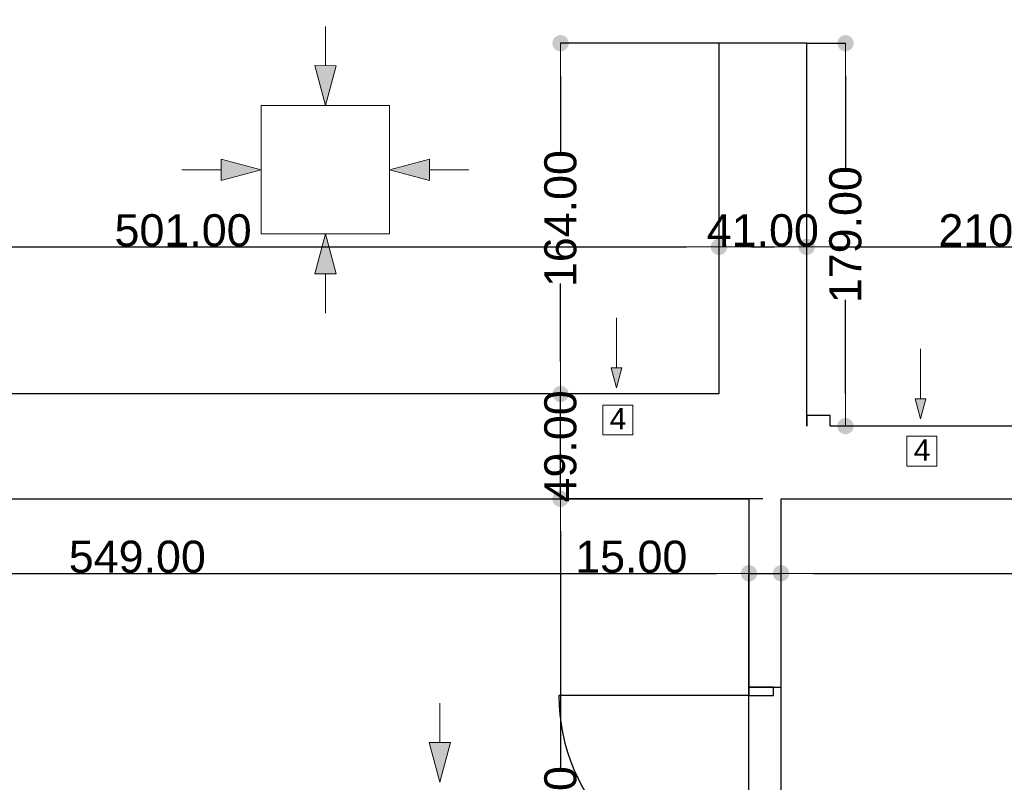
# Model space of a CAD drawing. Header units: millimetres. Extents: x -166872 to -65719, y 14266 to 44345.
# Tile 24 of 65: x -129317 to -124714, y 33754 to 37319. Entities that reach past the tile are written whole.
import ezdxf

# ---------------------------------------------------------------- set-up
doc = ezdxf.new("R2010")
doc.units = ezdxf.units.MM
doc.header["$MEASUREMENT"] = 0
for name, color, linetype in [('Drzwi', 7, 'Continuous'), ('Linia', 7, 'Continuous'), ('Słup', 7, 'Continuous'), ('Tekst', 7, 'Continuous'), ('Wymiary', 63, 'Continuous'), ('Ściana', 7, 'Continuous')]:
    doc.layers.add(name, color=color, linetype=linetype)
doc.styles.add('Arial', font='txt')
doc.dimstyles.new('GENERATED_STYLE__1', dxfattribs={"dimtxt": 150, "dimasz": 152, "dimexe": 0.18, "dimexo": 0, "dimgap": 0.09, "dimtad": 1, "dimtih": 1, "dimtoh": 1, "dimlfac": 0.1, "dimzin": 0, "dimdsep": 46, "dimtxsty": 'Arial', "dimblk": 'ARROWHEAD_11', "dimblk1": 'ARROWHEAD_11', "dimblk2": 'ARROWHEAD_11', "dimcen": 0.09, "dimclrd": 114, "dimclre": 114, "dimclrt": 114, "dimazin": 0, "dimtfac": 1, "dimtdec": 4, "dimtmove": 0, "dimatfit": 3, "dimfxl": 1, "dimtolj": 1, "dimtzin": 0, "dimarcsym": 0})
doc.dimstyles.new('GENERATED_STYLE__2', dxfattribs={"dimtxt": 150, "dimasz": 152, "dimexe": 0.18, "dimexo": 0, "dimgap": 0.09, "dimtad": 1, "dimlfac": 0.1, "dimzin": 0, "dimdsep": 46, "dimtxsty": 'Arial', "dimblk": 'ARROWHEAD_11', "dimblk1": 'ARROWHEAD_11', "dimblk2": 'ARROWHEAD_11', "dimcen": 0.09, "dimclrd": 114, "dimclre": 114, "dimclrt": 114, "dimazin": 0, "dimtfac": 1, "dimtdec": 4, "dimtmove": 0, "dimatfit": 3, "dimfxl": 1, "dimtolj": 1, "dimtzin": 0, "dimarcsym": 0})

# ---------------------------------------------------------------- blocks, each defined once
blk = doc.blocks.new('ARROWHEAD_11')
at = {"color": 0, "linetype": 'Continuous', "lineweight": 0}
blk.add_line((0, 0), (-1, 0), dxfattribs=at)
at = {"color": 0, "linetype": 'Continuous', "lineweight": 0, "const_width": 0.25, "flags": 128}
blk.add_lwpolyline([(-0.125, 0, 1), (0.125, 0, 1)], format="xyb", close=True, dxfattribs=at)
blk = doc.blocks.new('*D5691')
at = {"layer": 'Defpoints', "color": 0}
for p in [(-131398, 35079.3), (-125908, 34730.8), (-125908, 28394.3)]:
    blk.add_point(p, dxfattribs=at)
at = {"layer": 'Wymiary', "color": 114, "lineweight": -2}
for p, q in [((-131398, 35079.3), (-131398, 34730.6)), ((-131246, 34730.8), (-126060, 34730.8)), ((-125908, 28394.3), (-125908, 34731))]:
    blk.add_line(p, q, dxfattribs=at)
at = {"layer": 'Wymiary', "color": 114, "lineweight": -2, "xscale": 152, "yscale": 152, "zscale": 152, "rotation": 180}
blk.add_blockref('ARROWHEAD_11', (-131398, 34730.8), dxfattribs=at)
at = {"layer": 'Wymiary', "color": 114, "lineweight": -2, "xscale": 152, "yscale": 152, "zscale": 152}
blk.add_blockref('ARROWHEAD_11', (-125908, 34730.8), dxfattribs=at)
at = {"layer": 'Wymiary', "color": 114, "lineweight": 13, "insert": (-128766.8, 34807.5), "char_height": 150, "attachment_point": 5, "style": 'Arial'}
blk.add_mtext('\\A1;549.00', dxfattribs=at)
blk = doc.blocks.new('*D5692')
at = {"layer": 'Defpoints', "color": 0}
for p in [(-125758, 34730.8), (-125908, 28394.3), (-125758, 28394.3)]:
    blk.add_point(p, dxfattribs=at)
at = {"layer": 'Wymiary', "color": 114, "lineweight": -2}
for p, q in [((-126703.7, 34730.8), (-126212, 34730.8)), ((-126212, 34730.8), (-126060, 34730.8)), ((-125908, 28394.3), (-125908, 34731)), ((-125908, 34730.8), (-125758, 34730.8)), ((-125758, 28394.3), (-125758, 34731)), ((-125606, 34730.8), (-125454, 34730.8))]:
    blk.add_line(p, q, dxfattribs=at)
at = {"layer": 'Wymiary', "color": 114, "lineweight": -2, "xscale": 152, "yscale": 152, "zscale": 152}
blk.add_blockref('ARROWHEAD_11', (-125908, 34730.8), dxfattribs=at)
at = {"layer": 'Wymiary', "color": 114, "lineweight": -2, "xscale": 152, "yscale": 152, "zscale": 152, "rotation": 180}
blk.add_blockref('ARROWHEAD_11', (-125758, 34730.8), dxfattribs=at)
at = {"layer": 'Wymiary', "color": 114, "lineweight": 13, "insert": (-126457.9, 34807.5), "char_height": 150, "attachment_point": 5, "style": 'Arial'}
blk.add_mtext('\\A1;15.00', dxfattribs=at)
blk = doc.blocks.new('*D5693')
at = {"layer": 'Defpoints', "color": 0}
for p in [(-122048, 35079.3), (-122048, 34730.8), (-125758, 28394.3)]:
    blk.add_point(p, dxfattribs=at)
at = {"layer": 'Wymiary', "color": 114, "lineweight": -2}
for p, q in [((-122048, 35079.3), (-122048, 34730.6)), ((-125758, 28394.3), (-125758, 34731)), ((-125606, 34730.8), (-122200, 34730.8))]:
    blk.add_line(p, q, dxfattribs=at)
at = {"layer": 'Wymiary', "color": 114, "lineweight": -2, "xscale": 152, "yscale": 152, "zscale": 152, "rotation": 180}
blk.add_blockref('ARROWHEAD_11', (-125758, 34730.8), dxfattribs=at)
at = {"layer": 'Wymiary', "color": 114, "lineweight": -2, "xscale": 152, "yscale": 152, "zscale": 152}
blk.add_blockref('ARROWHEAD_11', (-122048, 34730.8), dxfattribs=at)
at = {"layer": 'Wymiary', "color": 114, "lineweight": 13, "insert": (-123903, 34807.5), "char_height": 150, "attachment_point": 5, "style": 'Arial'}
blk.add_mtext('\\A1;371.00', dxfattribs=at)
blk = doc.blocks.new('*D5807')
at = {"layer": 'Defpoints', "color": 0}
for p in [(-125638, 37209.3), (-125456.6, 37209.3), (-124793, 35419.3)]:
    blk.add_point(p, dxfattribs=at)
at = {"layer": 'Wymiary', "color": 114, "lineweight": -2}
for p, q in [((-125638, 37209.3), (-125456.5, 37209.3)), ((-125456.6, 37057.3), (-125456.6, 36618.5)), ((-125456.6, 35571.3), (-125456.6, 36010.2)), ((-124793, 35419.3), (-125456.8, 35419.3))]:
    blk.add_line(p, q, dxfattribs=at)
at = {"layer": 'Wymiary', "color": 114, "lineweight": -2, "xscale": 152, "yscale": 152, "zscale": 152}
for p, rotation in [((-125456.6, 37209.3), 90), ((-125456.6, 35419.3), 270)]:
    blk.add_blockref('ARROWHEAD_11', p, dxfattribs=dict(at, rotation=rotation))
at = {"layer": 'Wymiary', "color": 114, "lineweight": 13, "insert": (-125456.6, 36314.3), "char_height": 150, "attachment_point": 5, "rotation": 90, "style": 'Arial'}
blk.add_mtext('\\A1;179.00', dxfattribs=at)
blk = doc.blocks.new('*D5837')
at = {"layer": 'Defpoints', "color": 0}
for p in [(-131058, 37319.3), (-126048, 37209.3), (-126048, 36257.1)]:
    blk.add_point(p, dxfattribs=at)
at = {"layer": 'Wymiary', "color": 114, "lineweight": -2}
for p, q in [((-131058, 37319.3), (-131058, 36256.9)), ((-126048, 37209.3), (-126048, 36256.9)), ((-130906, 36257.1), (-126200, 36257.1))]:
    blk.add_line(p, q, dxfattribs=at)
at = {"layer": 'Wymiary', "color": 114, "lineweight": -2, "xscale": 152, "yscale": 152, "zscale": 152, "rotation": 180}
blk.add_blockref('ARROWHEAD_11', (-131058, 36257.1), dxfattribs=at)
at = {"layer": 'Wymiary', "color": 114, "lineweight": -2, "xscale": 152, "yscale": 152, "zscale": 152}
blk.add_blockref('ARROWHEAD_11', (-126048, 36257.1), dxfattribs=at)
at = {"layer": 'Wymiary', "color": 114, "lineweight": 13, "insert": (-128553, 36333.8), "char_height": 150, "attachment_point": 5, "style": 'Arial'}
blk.add_mtext('\\A1;501.00', dxfattribs=at)
blk = doc.blocks.new('*D5838')
at = {"layer": 'Defpoints', "color": 0}
for p in [(-126048, 37209.3), (-125638, 36257.1), (-125638, 36144.3)]:
    blk.add_point(p, dxfattribs=at)
at = {"layer": 'Wymiary', "color": 114, "lineweight": -2}
for p, q in [((-126048, 37209.3), (-126048, 36256.9)), ((-125896, 36257.1), (-125790, 36257.1)), ((-125638, 36144.3), (-125638, 36257.3))]:
    blk.add_line(p, q, dxfattribs=at)
at = {"layer": 'Wymiary', "color": 114, "lineweight": -2, "xscale": 152, "yscale": 152, "zscale": 152, "rotation": 180}
blk.add_blockref('ARROWHEAD_11', (-126048, 36257.1), dxfattribs=at)
at = {"layer": 'Wymiary', "color": 114, "lineweight": -2, "xscale": 152, "yscale": 152, "zscale": 152}
blk.add_blockref('ARROWHEAD_11', (-125638, 36257.1), dxfattribs=at)
at = {"layer": 'Wymiary', "color": 114, "lineweight": 13, "insert": (-125843, 36333.8), "char_height": 150, "attachment_point": 5, "style": 'Arial'}
blk.add_mtext('\\A1;41.00', dxfattribs=at)
blk = doc.blocks.new('*D5839')
at = {"layer": 'Defpoints', "color": 0}
for p in [(-123538, 37094.3), (-123538, 36257.1), (-125638, 36144.3)]:
    blk.add_point(p, dxfattribs=at)
at = {"layer": 'Wymiary', "color": 114, "lineweight": -2}
for p, q in [((-123538, 37094.3), (-123538, 36256.9)), ((-125638, 36144.3), (-125638, 36257.3)), ((-125486, 36257.1), (-123690, 36257.1))]:
    blk.add_line(p, q, dxfattribs=at)
at = {"layer": 'Wymiary', "color": 114, "lineweight": -2, "xscale": 152, "yscale": 152, "zscale": 152, "rotation": 180}
blk.add_blockref('ARROWHEAD_11', (-125638, 36257.1), dxfattribs=at)
at = {"layer": 'Wymiary', "color": 114, "lineweight": -2, "xscale": 152, "yscale": 152, "zscale": 152}
blk.add_blockref('ARROWHEAD_11', (-123538, 36257.1), dxfattribs=at)
at = {"layer": 'Wymiary', "color": 114, "lineweight": 13, "insert": (-124701.8, 36333.8), "char_height": 150, "attachment_point": 5, "style": 'Arial'}
blk.add_mtext('\\A1;210.00', dxfattribs=at)
blk = doc.blocks.new('*D6170')
at = {"layer": 'Defpoints', "color": 0}
for p in [(-126788.6, 35079.3), (-125843, 35079.3), (-126508, 31939.4)]:
    blk.add_point(p, dxfattribs=at)
at = {"layer": 'Wymiary', "color": 114, "lineweight": -2}
for p, q in [((-125843, 35079.3), (-126788.7, 35079.3)), ((-126788.6, 34927.3), (-126788.6, 33820.5)), ((-126788.6, 32091.4), (-126788.6, 33198.2)), ((-126508, 31939.4), (-126788.7, 31939.4))]:
    blk.add_line(p, q, dxfattribs=at)
at = {"layer": 'Wymiary', "color": 114, "lineweight": -2, "xscale": 152, "yscale": 152, "zscale": 152}
for p, rotation in [((-126788.6, 35079.3), 90), ((-126788.6, 31939.4), 270)]:
    blk.add_blockref('ARROWHEAD_11', p, dxfattribs=dict(at, rotation=rotation))
at = {"layer": 'Wymiary', "color": 114, "lineweight": 13, "insert": (-126788.6, 33509.3), "char_height": 150, "attachment_point": 5, "rotation": 90, "style": 'Arial'}
blk.add_mtext('\\A1;314.00', dxfattribs=at)
blk = doc.blocks.new('*D6171')
at = {"layer": 'Defpoints', "color": 0}
for p in [(-126788.6, 35569.3), (-126048, 35569.3), (-125843, 35079.3)]:
    blk.add_point(p, dxfattribs=at)
at = {"layer": 'Wymiary', "color": 114, "lineweight": -2}
for p, q in [((-126788.6, 35721.3), (-126788.6, 35873.3)), ((-126048, 35569.3), (-126788.7, 35569.3)), ((-126788.6, 35079.3), (-126788.6, 35569.3)), ((-125843, 35079.3), (-126788.7, 35079.3)), ((-126788.6, 34927.3), (-126788.6, 34775.3))]:
    blk.add_line(p, q, dxfattribs=at)
at = {"layer": 'Wymiary', "color": 114, "lineweight": -2, "xscale": 152, "yscale": 152, "zscale": 152}
for p, rotation in [((-126788.6, 35569.3), 270), ((-126788.6, 35079.3), 90)]:
    blk.add_blockref('ARROWHEAD_11', p, dxfattribs=dict(at, rotation=rotation))
at = {"layer": 'Wymiary', "color": 114, "lineweight": 13, "insert": (-126788.6, 35324.3), "char_height": 150, "attachment_point": 5, "rotation": 90, "style": 'Arial'}
blk.add_mtext('\\A1;49.00', dxfattribs=at)
blk = doc.blocks.new('*D6172')
at = {"layer": 'Defpoints', "color": 0}
for p in [(-126788.6, 37209.3), (-126048, 37209.3), (-126048, 35569.3)]:
    blk.add_point(p, dxfattribs=at)
at = {"layer": 'Wymiary', "color": 114, "lineweight": -2}
for p, q in [((-126048, 37209.3), (-126788.7, 37209.3)), ((-126788.6, 37057.3), (-126788.6, 36693.5)), ((-126788.6, 35721.3), (-126788.6, 36085.2)), ((-126048, 35569.3), (-126788.7, 35569.3))]:
    blk.add_line(p, q, dxfattribs=at)
at = {"layer": 'Wymiary', "color": 114, "lineweight": -2, "xscale": 152, "yscale": 152, "zscale": 152}
for p, rotation in [((-126788.6, 37209.3), 90), ((-126788.6, 35569.3), 270)]:
    blk.add_blockref('ARROWHEAD_11', p, dxfattribs=dict(at, rotation=rotation))
at = {"layer": 'Wymiary', "color": 114, "lineweight": 13, "insert": (-126788.6, 36389.3), "char_height": 150, "attachment_point": 5, "rotation": 90, "style": 'Arial'}
blk.add_mtext('\\A1;164.00', dxfattribs=at)

msp = doc.modelspace()

# ---------------------------------------------------------------- hatches: boundary and pattern name
at = {"layer": 'Linia', "linetype": 'Continuous', "lineweight": 13}
for points in [[(-127887.315, 36917.795), (-127837.066, 37104.331), (-127937.066, 37104.464)], [(-128188.515, 36617.795), (-128375.117, 36667.795), (-128375.117, 36567.795)], [(-127587.715, 36617.795), (-127401.112, 36567.795), (-127401.112, 36667.795)], [(-127887.315, 36317.796), (-127937.066, 36131.127), (-127837.066, 36131.26)], [(-126527.453, 35598.295), (-126502.453, 35691.596), (-126552.453, 35691.596)], [(-125106.221, 35452.903), (-125081.221, 35546.204), (-125131.221, 35546.204)], [(-127353.54, 33753.95), (-127303.291, 33940.486), (-127403.291, 33940.619)]]:
    msp.add_hatch(color=256, dxfattribs=at).paths.add_polyline_path(points)

# ---------------------------------------------------------------- linework, layer by layer
at = {"layer": 'Drzwi'}
for p, q in [((-125908.019, 34199.32), (-125908.019, 34159.32)), ((-125793.019, 34199.32), (-125908.019, 34199.32)), ((-125908.019, 34199.32), (-125793.019, 34199.32)), ((-125793.019, 34159.32), (-125793.019, 34199.32)), ((-125908.019, 34159.32), (-126796.019, 34159.32)), ((-125908.019, 34159.32), (-125793.019, 34159.32))]:
    msp.add_line(p, q, dxfattribs=at)
msp.add_arc((-125908.019, 34159.32), 888, 180, 270, dxfattribs=at)
at = {"layer": 'Linia', "lineweight": 13}
for p, q in [((-127886.82, 37288.17), (-127887.066, 37104.398)), ((-127887.315, 36917.795), (-127937.066, 37104.464)), ((-127937.066, 37104.464), (-127837.066, 37104.331)), ((-127887.315, 36917.795), (-127837.066, 37104.331)), ((-127587.715, 36917.395), (-128187.715, 36917.395)), ((-128187.715, 36917.395), (-128187.715, 36318.195)), ((-127587.715, 36318.195), (-127587.715, 36917.395)), ((-128188.515, 36617.795), (-128375.117, 36667.795)), ((-128375.117, 36567.795), (-128375.117, 36667.795)), ((-127587.715, 36617.795), (-127401.112, 36667.795)), ((-127401.112, 36667.795), (-127401.112, 36567.795)), ((-128558.89, 36617.795), (-128375.117, 36617.795)), ((-128188.515, 36617.795), (-128375.117, 36567.795)), ((-127587.715, 36617.795), (-127401.112, 36567.795)), ((-127217.34, 36617.795), (-127401.112, 36617.795)), ((-128187.715, 36317.395), (-127587.715, 36317.395)), ((-127887.315, 36317.796), (-127937.066, 36131.127)), ((-127887.315, 36317.796), (-127837.066, 36131.26)), ((-127837.066, 36131.26), (-127937.066, 36131.127)), ((-127886.82, 35947.421), (-127887.066, 36131.193)), ((-126527.453, 35925.987), (-126527.453, 35691.596)), ((-125106.221, 35780.595), (-125106.221, 35546.204)), ((-126527.453, 35598.295), (-126552.453, 35691.596)), ((-126552.453, 35691.596), (-126502.453, 35691.596)), ((-126527.453, 35598.295), (-126502.453, 35691.596)), ((-125106.221, 35452.903), (-125131.221, 35546.204)), ((-125131.221, 35546.204), (-125081.221, 35546.204)), ((-125106.221, 35452.903), (-125081.221, 35546.204)), ((-126590.787, 35377.66), (-126590.787, 35517.66)), ((-126590.787, 35517.66), (-126450.787, 35517.66)), ((-126450.787, 35517.66), (-126450.787, 35377.66)), ((-126450.787, 35377.66), (-126590.787, 35377.66)), ((-125169.554, 35232.268), (-125169.554, 35372.268)), ((-125169.554, 35372.268), (-125029.554, 35372.268)), ((-125029.554, 35372.268), (-125029.554, 35232.268)), ((-125029.554, 35232.268), (-125169.554, 35232.268)), ((-127353.045, 34124.325), (-127353.291, 33940.553)), ((-127353.54, 33753.95), (-127403.291, 33940.619)), ((-127403.291, 33940.619), (-127303.291, 33940.486)), ((-127353.54, 33753.95), (-127303.291, 33940.486))]:
    msp.add_line(p, q, dxfattribs=at)
at = {"layer": 'Słup'}
for p, q in [((-125638.019, 37209.32), (-126048.019, 37209.32)), ((-126048.019, 37209.32), (-126048.019, 35569.32)), ((-125638.019, 35419.32), (-125638.019, 37209.32)), ((-125638.019, 35469.32), (-125638.019, 35419.32)), ((-125528.019, 35469.32), (-125638.019, 35469.32)), ((-125528.019, 35419.32), (-125528.019, 35469.32)), ((-126048.019, 35079.32), (-125908.019, 35079.32)), ((-125758.019, 35079.32), (-125638.019, 35079.32))]:
    msp.add_line(p, q, dxfattribs=at)
at = {"layer": 'Ściana'}
for p, q in [((-125908.019, 34199.32), (-125793.019, 34199.32)), ((-125793.019, 34199.32), (-125758.019, 34199.32))]:
    msp.add_line(p, q, dxfattribs=at)
at = {"layer": 'Ściana', "flags": 128}
for points in [[(-126048.019, 35569.32), (-131058.019, 35569.32)], [(-123538.019, 35419.32), (-125528.019, 35419.32)], [(-131058.019, 35079.32), (-126048.019, 35079.32)], [(-125908.019, 35079.32), (-125908.019, 34199.32)], [(-125758.019, 34199.32), (-125758.019, 35079.32)], [(-125638.019, 35079.32), (-123538.019, 35079.32)]]:
    msp.add_lwpolyline(points, dxfattribs=at)

# ---------------------------------------------------------------- texts
at = {"layer": 'Tekst', "lineweight": 13, "char_height": 100, "attachment_point": 4, "style": 'Arial'}
for insert in [(-126558.73, 35453.375), (-125137.497, 35307.983)]:
    msp.add_mtext('\\A1;{\\fArial|b0|i0|c238|p38;4}', dxfattribs=dict(at, insert=insert))

# ---------------------------------------------------------------- dimensions: what is measured, and where the dimension line sits
at = {"layer": 'Wymiary', "lineweight": 13}
for base, p1, p2, picture, middle in [((-126048.019, 36257.11), (-131058.019, 37319.32), (-126048.019, 37209.32), '*D5837', (-128553.019, 36257.11)), ((-125638.019, 36257.11), (-126048.019, 37209.32), (-125638.019, 36144.32), '*D5838', (-125843.019, 36257.11)), ((-123538.019, 36257.11), (-125638.019, 36144.32), (-123538.019, 37094.32), '*D5839', (-124701.848, 36257.11)), ((-125908.019, 34730.82), (-131398.018, 35079.32), (-125908.019, 28394.32), '*D5691', (-128766.848, 34730.82)), ((-122048.019, 34730.82), (-125758.019, 28394.32), (-122048.019, 35079.32), '*D5693', (-123903.019, 34730.82)), ((-125758.019, 34730.82), (-125908.019, 28394.32), (-125758.019, 28394.32), '*D5692', (-126457.88, 34730.82))]:
    dim = msp.add_linear_dim(base=base, p1=p1, p2=p2, dimstyle='GENERATED_STYLE__1', dxfattribs=at)
    dim.commit()
    dim.dimension.update_dxf_attribs({"geometry": picture, "text_midpoint": middle, "dimtype": 128})
for base, p1, p2, picture, middle in [((-126788.565, 37209.32), (-126048.019, 35569.32), (-126048.019, 37209.32), '*D6172', (-126788.565, 36389.32)), ((-125456.634, 37209.32), (-124793.019, 35419.32), (-125638.019, 37209.32), '*D5807', (-125456.634, 36314.32)), ((-126788.565, 35569.32), (-125843.019, 35079.32), (-126048.019, 35569.32), '*D6171', (-126788.565, 35324.32)), ((-126788.565, 35079.32), (-126508.019, 31939.363), (-125843.019, 35079.32), '*D6170', (-126788.565, 33509.341))]:
    dim = msp.add_linear_dim(base=base, p1=p1, p2=p2, angle=90, dimstyle='GENERATED_STYLE__2', dxfattribs=at)
    dim.commit()
    dim.dimension.update_dxf_attribs({"geometry": picture, "text_midpoint": middle, "dimtype": 128, "text_rotation": 90})

doc.saveas('drawing.dxf')
